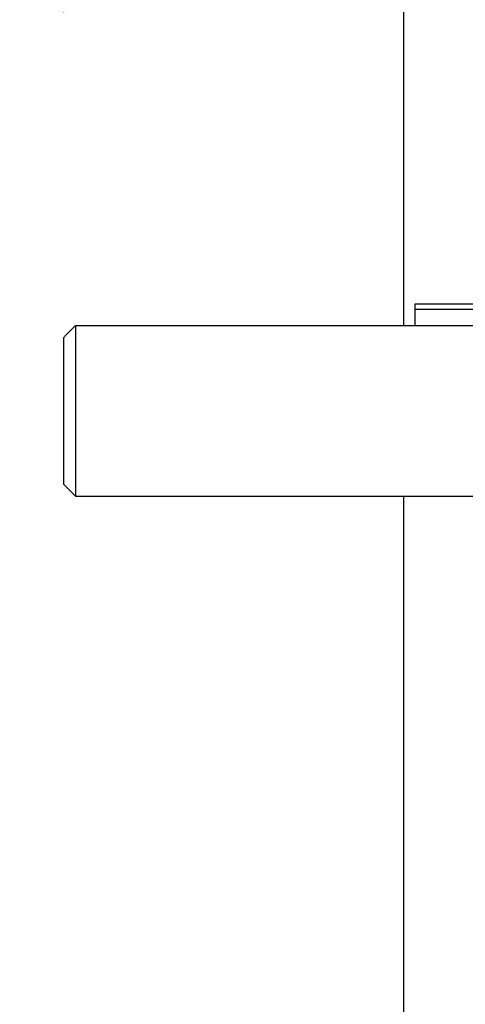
# Model space of a CAD drawing. Header units: inches. Extents: x 170 to 288, y 234 to 248.
# Tile 53 of 192: x 177.483 to 177.611, y 244.493 to 244.777. Entities that reach past the tile are written whole.
import ezdxf

# ---------------------------------------------------------------- set-up
doc = ezdxf.new("R2010")
doc.units = ezdxf.units.IN
doc.header["$LTSCALE"] = 0.25
doc.header["$MEASUREMENT"] = 0
doc.layers.add('ANNOTATIONS', color=1, linetype='Continuous')
doc.layers.add('SLIM E GUIDE MOTOR LH', color=7, linetype='Continuous')
doc.styles.add('ARIAL', font='arial.ttf', dxfattribs={"height": 0.09375})
doc.dimstyles.new('STANDARD$0', dxfattribs={"dimtxt": 0.09375, "dimasz": 0.09375, "dimexe": 0.03125, "dimexo": 0.046875, "dimgap": 0.09, "dimtad": 0, "dimtih": 1, "dimtoh": 1, "dimdec": 4, "dimzin": 0, "dimdsep": 46, "dimtxsty": 'ARIAL', "dimcen": 0.09, "dimadec": 0, "dimazin": 0, "dimtfac": 1, "dimtdec": 4, "dimtofl": 0, "dimtmove": 0, "dimatfit": 1, "dimfxl": 1, "dimtolj": 1, "dimtzin": 0, "dimarcsym": 0})

# ---------------------------------------------------------------- blocks, each defined once
blk = doc.blocks.new('*D8')
at = {"layer": 'ANNOTATIONS', "color": 0, "lineweight": -2, "transparency": 16777216}
for p, q in [((177.4958, 244.77894), (177.4958, 245.43378)), ((178.12042, 244.28247), (178.12042, 245.43378)), ((177.40205, 245.40253), (177.3083, 245.40253)), ((178.21417, 245.40253), (178.30792, 245.40253))]:
    blk.add_line(p, q, dxfattribs=at)
at = {"layer": 'ANNOTATIONS', "color": 0, "transparency": 16777216}
for points in [[(177.40205, 245.41815), (177.40205, 245.3869), (177.4958, 245.40253)], [(178.21417, 245.41815), (178.21417, 245.3869), (178.12042, 245.40253)]]:
    blk.add_solid(points, dxfattribs=at)
at = {"layer": 'defpoints', "color": 0, "transparency": 16777216}
for p in [(178.12042, 245.40253), (177.4958, 244.68519), (178.12042, 244.18872)]:
    blk.add_point(p, dxfattribs=at)
at = {"layer": 'ANNOTATIONS', "color": 0, "transparency": 16777216, "insert": (177.85912, 245.40253), "char_height": 0.09375, "attachment_point": 5, "style": 'ARIAL'}
blk.add_mtext('\\A1;27 1/2"', dxfattribs=at)

msp = doc.modelspace()

# ---------------------------------------------------------------- linework, layer by layer
at = {"layer": 'SLIM E GUIDE MOTOR LH'}
for p, q in [((177.59372, 244.68865), (177.59372, 244.86444)), ((177.597, 244.68865), (177.597, 244.6949)), ((177.597, 244.6949), (177.61629, 244.6949)), ((177.597, 244.69334), (177.61629, 244.69334)), ((177.49913, 244.68865), (177.49913, 244.63944)), ((177.49913, 244.68865), (177.61629, 244.68865)), ((177.4958, 244.64278), (177.4958, 244.68519)), ((177.4958, 244.64278), (177.49913, 244.63944)), ((177.49913, 244.63944), (177.61629, 244.63944)), ((177.59372, 244.46444), (177.59372, 244.63944))]:
    msp.add_line(p, q, dxfattribs=at)
msp.add_open_spline([(177.49913, 244.68865), (177.49813, 244.68761), (177.49702, 244.68646), (177.49591, 244.6853), (177.4958, 244.68519)], degree=3, knots=[0, 0, 0, 0, 0.902369, 1, 1, 1, 1], dxfattribs=at)

# ---------------------------------------------------------------- dimensions: what is measured, and where the dimension line sits
at = {"layer": 'ANNOTATIONS'}
dim = msp.add_linear_dim(base=(178.12042, 245.40253), p1=(177.4958, 244.68519), p2=(178.12042, 244.18872), text='27 1/2"', dimstyle='STANDARD$0', override={"dimexo": 0.09375}, dxfattribs=at)
dim.commit()
dim.dimension.update_dxf_attribs({"geometry": '*D8', "text_midpoint": (177.85912, 245.40253), "dimtype": 160})

doc.saveas('drawing.dxf')
